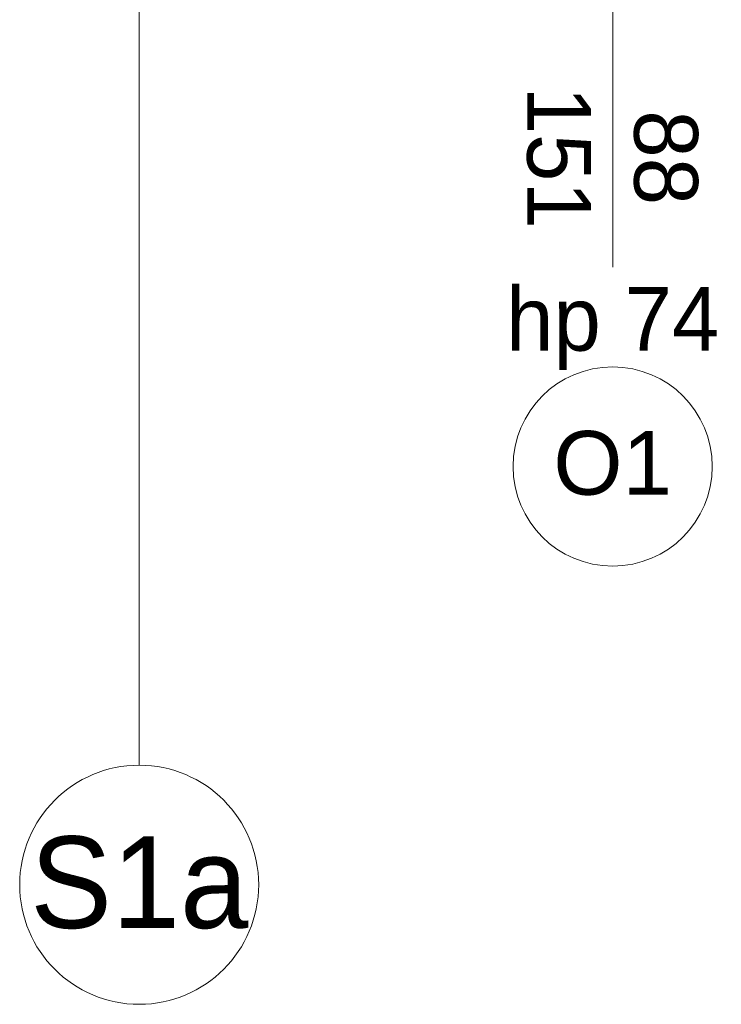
# Model space of a CAD drawing. Extents: x -440864 to -355682, y 13652 to 155872.
# Tile 45 of 179: x -429093 to -427332, y 53904 to 56376. Entities that reach past the tile are written whole.
import ezdxf
from ezdxf.lldxf.tags import DXFTag

# ---------------------------------------------------------------- set-up
doc = ezdxf.new("R2010")
doc.units = 0
doc.header["$MEASUREMENT"] = 0
for name, color, linetype in [('#podkład', 252, 'Continuous'), ('Arch opisy', 252, 'Continuous'), ('IS_Opisy_działek_Therm', 7, 'SOLID')]:
    doc.layers.add(name, color=color, linetype=linetype)
for name, color, linetype, lineweight in [('Arch opisy okien_Nr_Pióra__9', 252, 'Continuous', 13), ('Arch opisy_Nr_Pióra__1', 252, 'Continuous', 25), ('Arch opisy_Nr_Pióra__21', 252, 'Continuous', 9), ('Arch opisy_Nr_Pióra__9', 252, 'Continuous', 13), ('INWENT. OKNA_Nr_Pióra__21', 252, 'Continuous', 9), ('INWENT. OKNA_Nr_Pióra__5', 252, 'Continuous', 13)]:
    doc.layers.add(name, color=color, linetype=linetype, lineweight=lineweight)
doc.styles.add('GENERATED_STYLE_10', font='arial.ttf')
doc.styles.add('GENERATED_STYLE_5', font='txt')
doc.styles.get("Standard").update_dxf_attribs({"font": 'arial.ttf', "width": 0.8, "bigfont": 'BIGFONT.SHX'})
tags = doc.linetypes.add('SOLID', pattern=[10, 10, 0]).pattern_tags.tags
tags[6:7] = [DXFTag(74, 4), DXFTag(75, 0), DXFTag(340, '0'), DXFTag(46, 0.0), DXFTag(50, 0.0), DXFTag(44, 0.0), DXFTag(45, 0.0)]
tags[4:5] = [DXFTag(74, 4), DXFTag(75, 0), DXFTag(340, '0'), DXFTag(46, 0.0), DXFTag(50, 0.0), DXFTag(44, 0.0), DXFTag(45, 0.0)]

# ---------------------------------------------------------------- blocks, each defined once
blk = doc.blocks.new('Linia_142', base_point=(-428793.5, 57732.6))
at = {"layer": 'Arch opisy_Nr_Pióra__21', "linetype": 'Continuous'}
blk.add_line((-428793.5, 57732.6), (-428793.5, 55652.8), dxfattribs=at)
blk.add_circle((-428793.5, 55352.8), 300, dxfattribs=at)
blk = doc.blocks.new('piętro')
at = {"layer": 'Arch opisy_Nr_Pióra__9', "color": 252, "linetype": 'Continuous'}
blk.add_circle((-427604.9, 48754.3), 250, dxfattribs=at)
at = {"layer": 'INWENT. OKNA_Nr_Pióra__5', "color": 252, "linetype": 'Continuous'}
blk.add_line((-427604.9, 50164.3), (-427604.9, 49254.3), dxfattribs=at)
at = {"layer": 'Arch opisy', "color": 252, "linetype": 'Continuous'}
blk.add_blockref('Linia_142', (-428793.5, 50084.3), dxfattribs=at)
at = {"layer": 'Arch opisy okien_Nr_Pióra__9', "color": 252, "linetype": 'Continuous', "insert": (-427604.9, 48843.4), "char_height": 160, "attachment_point": 2, "style": 'GENERATED_STYLE_10'}
blk.add_mtext('{O1}', dxfattribs=at)
at = {"layer": 'Arch opisy_Nr_Pióra__1', "color": 252, "linetype": 'Continuous', "insert": (-428793.5, 47825.9), "char_height": 230, "attachment_point": 2, "style": 'GENERATED_STYLE_5'}
blk.add_mtext('{S1a}', dxfattribs=at)
at = {"layer": 'INWENT. OKNA_Nr_Pióra__21', "color": 252, "linetype": 'Continuous', "insert": (-427390.8, 49529.3), "char_height": 160, "width": 709.227, "attachment_point": 2, "rotation": 270, "line_spacing_factor": 1.007581, "style": 'GENERATED_STYLE_5'}
blk.add_mtext('{88\\P151}', dxfattribs=at)
at = {"layer": 'INWENT. OKNA_Nr_Pióra__21', "color": 252, "linetype": 'Continuous', "insert": (-427604.9, 49204.9), "char_height": 160, "attachment_point": 2, "style": 'GENERATED_STYLE_5'}
blk.add_mtext('{hp 74}', dxfattribs=at)

msp = doc.modelspace()

# ---------------------------------------------------------------- block references
at = {"layer": '#podkład', "color": 3, "lineweight": 50}
msp.add_blockref('piętro', (0, 6500), dxfattribs=at)

# ---------------------------------------------------------------- next in the draw order: texts
at = {"layer": 'IS_Opisy_działek_Therm', "color": 3, "lineweight": 50, "ltscale": 10, "char_height": 180}
for insert, attachment_point in [((-428949.9, 55716.6), 7), ((-428949.9, 55673.4), 1), ((-429009.9, 55641.6), 7), ((-429009.9, 55641.6), 7)]:
    msp.add_mtext('\\fArial|b0|i0;', dxfattribs=dict(at, insert=insert, attachment_point=attachment_point))

doc.saveas('drawing.dxf')
